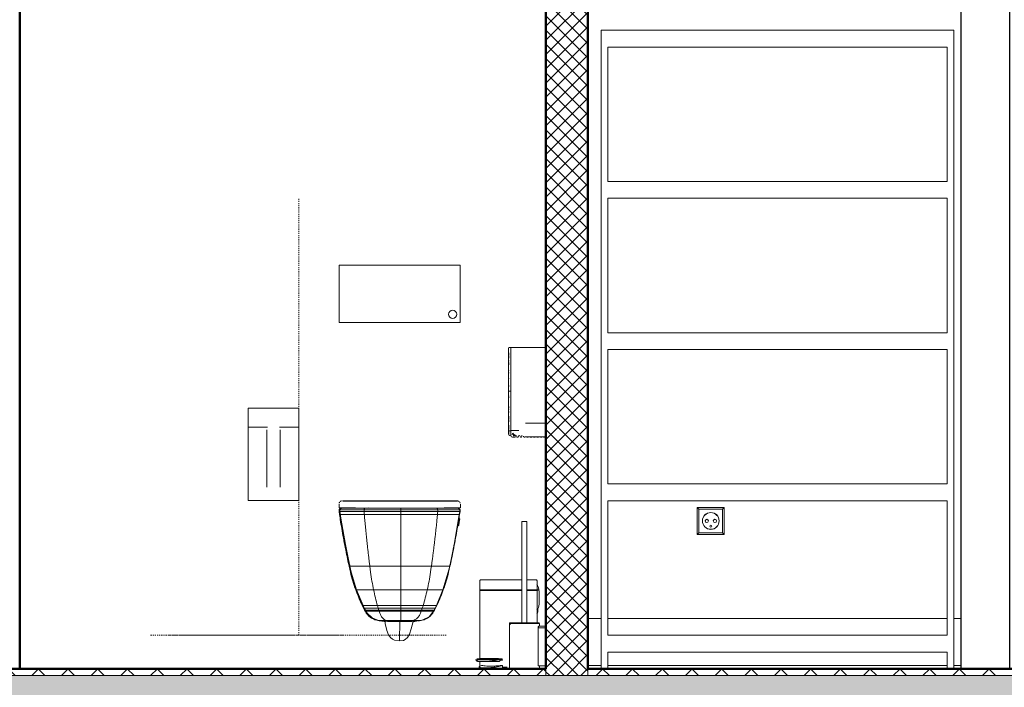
# Model space of a CAD drawing. Header units: millimetres. Extents: x -37728 to 44100, y 631619 to 691915.
# Tile 172 of 256: x -32057 to -29127, y 685073 to 687059. Entities that reach past the tile are written whole.
import ezdxf

# ---------------------------------------------------------------- set-up
doc = ezdxf.new("R2010")
doc.units = ezdxf.units.MM
doc.linetypes.add('Kreska', pattern=[0.635, 0.3175, -0.3175])
doc.layers.add('_XREF', color=7, linetype='Continuous')
for name, color, linetype, lineweight in [('A-DOOR', 252, 'Continuous', 5), ('A-DOOR-FRAM', 252, 'Continuous', 25), ('A-FLOR', 252, 'Continuous', 5), ('A-FLOR-MCUT', 252, 'Continuous', 5), ('A-FLOR-PATT', 252, 'Continuous', 5), ('A-WALL', 252, 'Continuous', 35), ('A-WALL-PATT', 252, 'Continuous', 35), ('E-ELEC-FIXT', 252, 'Continuous', 5), ('G-IMPT', 252, 'Continuous', 5), ('I-FURN', 252, 'Continuous', 5), ('P-SANR-FIXT', 252, 'Continuous', 5), ('P-SANR-FIXT-HDLN', 252, 'Kreska', 5)]:
    doc.layers.add(name, color=color, linetype=linetype, lineweight=lineweight)

# ---------------------------------------------------------------- blocks, each defined once
blk = doc.blocks.new('Gniazdko - pojedyncze - Pojedyncza-8825553-Przekrój')
at = {"layer": 'E-ELEC-FIXT', "color": 252}
for p, q in [((65750.53, 48), (65758.53, 48)), ((65750.53, 48), (65751.03, 47.5)), ((65750.53, 40), (65750.53, 48)), ((65758.03, 47.5), (65751.03, 47.5)), ((65751.03, 47.5), (65751.03, 40.5)), ((65758.03, 47.5), (65758.53, 48)), ((65758.03, 40.5), (65758.03, 47.5)), ((65758.53, 48), (65758.53, 40)), ((65750.53, 40), (65751.03, 40.5)), ((65758.53, 40), (65750.53, 40)), ((65751.03, 40.5), (65758.03, 40.5)), ((65758.53, 40), (65758.03, 40.5))]:
    blk.add_line(p, q, dxfattribs=at)
for centre, radius in [((65754.53, 44), 2.5), ((65754.53, 44), 2.48), ((65753.35, 44), 0.5), ((65753.35, 44), 0.473), ((65755.76, 44), 0.5), ((65755.76, 44), 0.473), ((65754.53, 42.47), 0.291)]:
    blk.add_circle(centre, radius, dxfattribs=at)
blk = doc.blocks.new('OHy Oznacznie niepełnosprawnych ___FK_04_0 - OHy Oznacznie niepełnosprawnych ___FK_04_0-8768052-Przekrój')
at = {"layer": 'P-SANR-FIXT-HDLN', "color": 252}
for p, q in [((65904.69, 20), (65904.69, 150)), ((65860.64, 20), (65916.34, 20)), ((65865.9, 20), (65910.53, 20)), ((65869.7, 20), (65875.18, 20)), ((65902.05, 20), (65869.7, 20)), ((65875.18, 20), (65879.98, 20)), ((65876.54, 20), (65907.32, 20)), ((65879.98, 20), (65876.54, 20)), ((65882.76, 20), (65876.62, 20)), ((65944.16, 20), (65902.05, 20)), ((65907.32, 20), (65912.58, 20)), ((65916.34, 20), (65910.53, 20)), ((65912.58, 20), (65917.84, 20)), ((65917.84, 20), (65933.63, 20)), ((65933.6, 20), (65948.72, 20))]:
    blk.add_line(p, q, dxfattribs=at)
blk = doc.blocks.new('OHy Zestaw Ustęp przystosowany ___FK_04_0 - Ustęp-8768058-Przekrój')
at = {"layer": 'P-SANR-FIXT', "color": 252}
for p, q in [((65952.69, 130.06), (65916.69, 130.06)), ((65916.69, 130.06), (65916.69, 129.06)), ((65952.69, 130.06), (65916.69, 130.06)), ((65916.69, 114.06), (65916.69, 129.06)), ((65952.69, 129.06), (65952.69, 130.06)), ((65952.69, 129.06), (65952.69, 114.06)), ((65916.69, 114.06), (65916.69, 113.06)), ((65916.69, 113.06), (65952.69, 113.06)), ((65916.69, 113.06), (65952.69, 113.06)), ((65952.69, 113.06), (65952.69, 114.06)), ((65889.69, 81.91), (65889.69, 87.56)), ((65889.69, 87.56), (65904.69, 87.56)), ((65904.69, 87.56), (65904.69, 81.91)), ((65978.19, 83.06), (65975.19, 83.06)), ((65978.26, 84.06), (65978.19, 84.06)), ((65978.19, 84.06), (65978.19, 81.06)), ((65889.69, 60.06), (65889.69, 81.91)), ((65895.39, 81.91), (65889.69, 81.91)), ((65904.69, 81.91), (65898.98, 81.91)), ((65904.69, 81.91), (65904.69, 60.06)), ((65978.19, 81.06), (65978.19, 78.06)), ((65972.19, 79.06), (65972.13, 79.08)), ((65972.58, 79.06), (65972.19, 79.06)), ((65973.63, 79.06), (65972.98, 79.06)), ((65975.19, 79.06), (65978.19, 79.06)), ((65978.19, 78.06), (65978.26, 78.06)), ((65895.19, 71.68), (65895.19, 66.11)), ((65899.19, 66.11), (65899.19, 71.68)), ((65904.69, 60.06), (65889.69, 60.06)), ((65916.7, 59.02), (65916.7, 57.85)), ((65917.68, 60), (65917.74, 60)), ((65917.86, 60), (65917.86, 59.9)), ((65951.98, 60), (65917.86, 60)), ((65917.86, 59.9), (65951.98, 59.9)), ((65951.98, 59.9), (65951.98, 60)), ((65952.78, 57.85), (65952.78, 59.02)), ((65916.69, 57.3), (65916.93, 57.3)), ((65916.69, 57.3), (65916.69, 56.76)), ((65916.69, 56.76), (65916.93, 56.76)), ((65916.69, 56.76), (65916.83, 55.92)), ((65921.57, 57.85), (65916.7, 57.85)), ((65916.83, 55.92), (65917.06, 55.92)), ((65916.93, 57.3), (65916.93, 56.76)), ((65924.14, 57.3), (65916.93, 57.3)), ((65916.93, 57.3), (65916.93, 56.76)), ((65916.93, 56.76), (65917.06, 55.92)), ((65924.14, 56.76), (65916.93, 56.76)), ((65924.21, 55.92), (65917.06, 55.92)), ((65917.51, 57.81), (65917.27, 57.81)), ((65921.34, 57.94), (65917.51, 57.81)), ((65917.51, 57.81), (65924.47, 57.81)), ((65935.12, 57.3), (65924.14, 57.3)), ((65924.14, 57.3), (65924.14, 56.76)), ((65935.12, 56.76), (65924.14, 56.76)), ((65935.12, 55.92), (65924.21, 55.92)), ((65924.47, 57.81), (65935.12, 57.81)), ((65935.12, 57.81), (65945.69, 57.81)), ((65946.06, 57.3), (65935.12, 57.3)), ((65935.12, 57.3), (65935.12, 56.76)), ((65946.06, 56.76), (65935.12, 56.76)), ((65945.97, 55.92), (65935.12, 55.92)), ((65945.69, 57.81), (65951.66, 57.81)), ((65952.47, 55.92), (65945.97, 55.92)), ((65952.6, 57.3), (65946.06, 57.3)), ((65946.06, 57.3), (65946.06, 56.76)), ((65952.6, 56.76), (65946.06, 56.76)), ((65952.78, 57.85), (65947.97, 57.85)), ((65952.02, 57.81), (65948.24, 57.94)), ((65951.67, 57.81), (65952.02, 57.81)), ((65952.02, 57.81), (65952.1, 57.81)), ((65952.1, 57.81), (65952.02, 57.81)), ((65952.47, 55.92), (65952.6, 56.76)), ((65952.47, 55.92), (65952.55, 55.92)), ((65952.68, 56.76), (65952.55, 55.92)), ((65952.6, 56.76), (65952.6, 57.3)), ((65952.6, 57.3), (65952.68, 57.3)), ((65952.6, 57.3), (65952.6, 56.76)), ((65952.6, 56.76), (65952.68, 56.76)), ((65952.68, 57.3), (65952.68, 56.76)), ((65952.29, 52.63), (65952.46, 53.61)), ((65952.64, 54.6), (65952.35, 54.65)), ((65952.46, 53.61), (65952.64, 54.6)), ((65952.03, 52.67), (65952.29, 52.63)), ((65919.68, 40.56), (65919.92, 40.56)), ((65919.68, 40.56), (65920.09, 38.71)), ((65919.92, 40.56), (65920.33, 38.71)), ((65925.85, 40.56), (65919.92, 40.56)), ((65921.91, 33.47), (65920.33, 38.71)), ((65935.1, 40.56), (65925.85, 40.56)), ((65944.17, 40.56), (65935.1, 40.56)), ((65949.62, 40.56), (65944.17, 40.56)), ((65949.2, 38.71), (65947.62, 33.47)), ((65949.2, 38.71), (65949.62, 40.56)), ((65949.69, 40.56), (65949.28, 38.71)), ((65949.61, 40.56), (65949.69, 40.56)), ((65921.67, 33.47), (65921.91, 33.47)), ((65923.84, 28.82), (65921.91, 33.47)), ((65926.99, 33.47), (65921.91, 33.47)), ((65935.09, 33.47), (65926.99, 33.47)), ((65942.92, 33.47), (65935.09, 33.47)), ((65947.62, 33.47), (65942.92, 33.47)), ((65947.62, 33.47), (65945.7, 28.82)), ((65947.62, 33.47), (65947.7, 33.47)), ((65923.6, 28.82), (65923.84, 28.82)), ((65923.6, 28.82), (65923.97, 28.07)), ((65923.84, 28.82), (65924.21, 28.07)), ((65928.1, 28.82), (65923.84, 28.82)), ((65923.97, 28.07), (65924.21, 28.07)), ((65923.97, 28.07), (65924.28, 27.47)), ((65924.21, 28.07), (65924.51, 27.47)), ((65928.31, 28.07), (65924.21, 28.07)), ((65924.28, 27.47), (65924.52, 27.47)), ((65924.28, 27.47), (65924.49, 27.11)), ((65924.49, 27.11), (65924.73, 27.11)), ((65924.51, 27.47), (65924.72, 27.11)), ((65928.49, 27.47), (65924.51, 27.47)), ((65928.61, 27.11), (65924.72, 27.11)), ((65935.07, 28.82), (65928.1, 28.82)), ((65935.07, 28.07), (65928.31, 28.07)), ((65935.07, 27.47), (65928.49, 27.47)), ((65935.07, 27.11), (65928.61, 27.11)), ((65941.71, 28.82), (65935.07, 28.82)), ((65941.47, 28.07), (65935.07, 28.07)), ((65941.28, 27.47), (65935.07, 27.47)), ((65941.15, 27.11), (65935.07, 27.11)), ((65944.81, 27.11), (65941.15, 27.11)), ((65945.02, 27.47), (65941.28, 27.47)), ((65945.32, 28.07), (65941.47, 28.07)), ((65945.7, 28.82), (65941.71, 28.82)), ((65944.81, 27.11), (65945.02, 27.47)), ((65944.81, 27.11), (65944.89, 27.11)), ((65945.09, 27.47), (65944.89, 27.11)), ((65945.02, 27.47), (65945.32, 28.07)), ((65945.02, 27.47), (65945.09, 27.47)), ((65945.4, 28.07), (65945.09, 27.47)), ((65945.32, 28.07), (65945.7, 28.82)), ((65945.32, 28.07), (65945.4, 28.07)), ((65945.77, 28.82), (65945.4, 28.07)), ((65945.7, 28.82), (65945.77, 28.82)), ((65928.22, 24.39), (65928.46, 24.39)), ((65931.59, 24.06), (65928.46, 24.39)), ((65930.76, 24.39), (65928.46, 24.39)), ((65935.04, 24.39), (65930.76, 24.39)), ((65931.59, 24.06), (65931.43, 24.06)), ((65931.59, 24.06), (65931.43, 24.06)), ((65931.59, 24.06), (65932.58, 24.06)), ((65931.59, 24.06), (65932.58, 24.06)), ((65932.58, 24.06), (65933.76, 24.06)), ((65932.58, 24.06), (65933.76, 24.06)), ((65933.76, 24.06), (65935.02, 24.06)), ((65933.76, 24.06), (65935.02, 24.06)), ((65935.02, 24.06), (65935.98, 24.06)), ((65935.02, 24.06), (65935.98, 24.06)), ((65938.8, 24.39), (65935.04, 24.39)), ((65935.99, 24.06), (65936.82, 24.06)), ((65935.99, 24.06), (65936.82, 24.06)), ((65936.82, 24.06), (65937.95, 24.06)), ((65936.82, 24.06), (65937.7, 24.06)), ((65937.7, 24.06), (65937.95, 24.06)), ((65941.08, 24.39), (65937.95, 24.06)), ((65941.08, 24.39), (65938.8, 24.39)), ((65941.07, 24.39), (65941.15, 24.39))]:
    blk.add_line(p, q, dxfattribs=at)
at = {"layer": 'P-SANR-FIXT', "color": 252, "flags": 128}
for points in [[(65975.19, 83.06), (65973.68, 83.06), (65972.58, 83.06), (65972.19, 83.06)], [(65895.19, 81.06), (65895.19, 80.66), (65895.19, 79.49), (65895.19, 77.75), (65895.19, 75.67), (65895.19, 73.59), (65895.19, 71.79), (65895.19, 71.68)], [(65899.19, 71.68), (65899.19, 73.43), (65899.19, 75.51), (65899.19, 77.59), (65899.19, 79.37), (65899.19, 80.59), (65899.19, 81.06), (65899.19, 81.06)], [(65972.19, 79.06), (65972.59, 79.06), (65973.69, 79.06), (65975.19, 79.06)], [(65895.19, 66.11), (65895.19, 64.74), (65895.19, 64.1), (65895.19, 64.06)], [(65899.19, 64.06), (65899.19, 64.47), (65899.19, 65.65), (65899.19, 66.11)], [(65918.19, 60), (65917.71, 60), (65917.68, 60)], [(65916.93, 57.3), (65917.01, 57.47), (65917.12, 57.6), (65917.42, 57.78), (65917.51, 57.81)], [(65916.93, 56.76), (65917, 56.34), (65917.06, 55.92)], [(65919.92, 40.56), (65918.59, 46.99), (65917.06, 55.92)], [(65924.14, 56.76), (65924.17, 56.34), (65924.21, 55.92)], [(65935.12, 56.76), (65935.12, 56.34), (65935.12, 55.92)], [(65946.06, 56.76), (65946.01, 56.34), (65945.97, 55.92)], [(65949.62, 40.56), (65950.94, 46.99), (65952.47, 55.92)], [(65952.6, 57.3), (65952.52, 57.47), (65952.41, 57.6), (65952.12, 57.78), (65952.02, 57.81)], [(65952.6, 56.76), (65952.53, 56.34), (65952.47, 55.92)], [(65919.92, 40.56), (65920.13, 39.63), (65920.33, 38.71)], [(65925.85, 40.56), (65925.97, 39.63), (65926.09, 38.71)], [(65935.1, 40.56), (65935.1, 39.63), (65935.1, 38.71)], [(65944.17, 40.56), (65944.04, 39.63), (65943.91, 38.71)], [(65949.61, 40.56), (65949.41, 39.63), (65949.2, 38.71)], [(65923.84, 28.82), (65924.03, 28.44), (65924.21, 28.07)], [(65924.21, 28.07), (65924.36, 27.77), (65924.52, 27.47)], [(65924.52, 27.47), (65924.62, 27.29), (65924.73, 27.11)], [(65928.46, 24.39), (65926.53, 25.15), (65925.04, 26.58), (65924.72, 27.11)], [(65928.1, 28.82), (65928.2, 28.44), (65928.31, 28.07)], [(65928.31, 28.07), (65928.4, 27.77), (65928.49, 27.47)], [(65928.49, 27.47), (65928.55, 27.29), (65928.61, 27.11)], [(65935.07, 28.82), (65935.07, 28.44), (65935.07, 28.07)], [(65935.07, 28.07), (65935.07, 27.77), (65935.07, 27.47)], [(65935.07, 27.47), (65935.07, 27.29), (65935.07, 27.11)], [(65944.81, 27.11), (65943.5, 25.5), (65941.67, 24.53), (65941.08, 24.39)], [(65941.28, 27.47), (65941.21, 27.29), (65941.15, 27.11)], [(65941.47, 28.07), (65941.37, 27.77), (65941.28, 27.47)], [(65941.71, 28.82), (65941.59, 28.44), (65941.47, 28.07)], [(65945.02, 27.47), (65944.91, 27.29), (65944.81, 27.11)], [(65945.32, 28.07), (65945.17, 27.77), (65945.02, 27.47)], [(65945.7, 28.82), (65945.51, 28.44), (65945.32, 28.07)], [(65930.37, 24.13), (65930.46, 23.48), (65930.93, 21.39), (65931.45, 20.14), (65932, 19.36), (65932.6, 18.83), (65933.23, 18.5), (65934.63, 18.29), (65934.71, 18.29)], [(65938.71, 24.1), (65938.17, 21.89), (65937.61, 20.34), (65937.01, 19.33)], [(65938.61, 23.61), (65938.75, 24.04), (65938.76, 24.11)], [(65937.01, 19.33), (65936.41, 18.74), (65935.82, 18.42), (65934.71, 18.29)]]:
    blk.add_lwpolyline(points, dxfattribs=at)
at = {"layer": 'P-SANR-FIXT', "color": 252}
for centre, radius, start, end in [((65950.49, 115.47), 1.2, 90, 270), ((65950.49, 115.47), 1.2, 270, 90), ((65937.91, 40.22), 16.16, 273.3439, 275.5641)]:
    blk.add_arc(centre, radius, start, end, dxfattribs=at)
for points in [[(65916.8, 59.45), (65916.78, 59.41), (65916.75, 59.34), (65916.73, 59.27), (65916.72, 59.24)], [(65916.91, 59.63), (65916.89, 59.61), (65916.88, 59.58), (65916.86, 59.56)], [(65917.14, 59.84), (65917.11, 59.82), (65917.09, 59.8), (65917.07, 59.79)], [(65917.46, 59.98), (65917.39, 59.96), (65917.32, 59.94), (65917.25, 59.9)], [(65952.01, 59.98), (65952.05, 59.97), (65952.12, 59.95), (65952.19, 59.92), (65952.22, 59.9)], [(65952.34, 59.84), (65952.36, 59.82), (65952.38, 59.8), (65952.41, 59.79)], [(65952.56, 59.63), (65952.58, 59.61), (65952.6, 59.58), (65952.61, 59.56)], [(65952.68, 59.45), (65952.71, 59.38), (65952.73, 59.31), (65952.75, 59.24)], [(65916.69, 57.3), (65916.8, 57.61), (65917.04, 57.74), (65917.27, 57.81)], [(65917.51, 57.81), (65917.45, 57.79), (65917.32, 57.74), (65917.15, 57.64), (65917.01, 57.49), (65916.96, 57.37), (65916.93, 57.3)], [(65924.47, 57.81), (65924.43, 57.79), (65924.36, 57.74), (65924.26, 57.64), (65924.18, 57.49), (65924.15, 57.37), (65924.14, 57.3)], [(65925.46, 57.87), (65925.13, 57.85), (65924.8, 57.83), (65924.47, 57.81)], [(65935.12, 57.81), (65935.12, 57.79), (65935.12, 57.74), (65935.12, 57.64), (65935.12, 57.49), (65935.12, 57.37), (65935.12, 57.3)], [(65945.69, 57.81), (65945.73, 57.79), (65945.81, 57.74), (65945.92, 57.64), (65946, 57.49), (65946.04, 57.37), (65946.06, 57.3)], [(65952.02, 57.81), (65952.08, 57.79), (65952.21, 57.74), (65952.38, 57.64), (65952.52, 57.49), (65952.58, 57.37), (65952.6, 57.3)], [(65952.1, 57.81), (65952.33, 57.74), (65952.57, 57.61), (65952.68, 57.3)], [(65952.55, 55.92), (65952.45, 55.27), (65952.34, 54.51), (65952.21, 53.69)], [(65920.09, 38.71), (65920.29, 37.81), (65920.76, 36.05), (65921.35, 34.32), (65921.67, 33.47)], [(65920.33, 38.71), (65920.53, 37.81), (65921, 36.05), (65921.59, 34.32), (65921.91, 33.47)], [(65926.09, 38.71), (65926.2, 37.81), (65926.47, 36.05), (65926.8, 34.32), (65926.99, 33.47)], [(65935.1, 38.71), (65935.1, 37.81), (65935.09, 36.05), (65935.09, 34.32), (65935.09, 33.47)], [(65943.91, 38.71), (65943.79, 37.81), (65943.64, 36.93), (65943.48, 36.06)], [(65949.2, 38.71), (65949, 37.81), (65948.54, 36.05), (65947.95, 34.32), (65947.62, 33.47)], [(65949.28, 38.71), (65949.08, 37.81), (65948.61, 36.05), (65948.02, 34.32), (65947.7, 33.47)], [(65943.48, 36.06), (65943.31, 35.18), (65943.12, 34.32), (65942.92, 33.47)], [(65921.67, 33.47), (65921.95, 32.68), (65922.55, 31.11), (65923.23, 29.57), (65923.6, 28.82)], [(65921.91, 33.47), (65922.19, 32.67), (65922.79, 31.11), (65923.48, 29.57), (65923.84, 28.82)], [(65926.99, 33.47), (65927.15, 32.67), (65927.5, 31.1), (65927.89, 29.57), (65928.1, 28.82)], [(65935.09, 33.47), (65935.08, 32.68), (65935.08, 31.11), (65935.08, 29.57), (65935.07, 28.82)], [(65942.92, 33.47), (65942.74, 32.68), (65942.55, 31.89), (65942.35, 31.12)], [(65947.62, 33.47), (65947.34, 32.67), (65946.74, 31.11), (65946.06, 29.57), (65945.7, 28.82)], [(65947.7, 33.47), (65947.42, 32.68), (65946.82, 31.11), (65946.14, 29.57), (65945.77, 28.82)], [(65942.35, 31.12), (65942.15, 30.34), (65941.94, 29.57), (65941.71, 28.82)], [(65924.73, 27.11), (65924.91, 26.75), (65925.37, 26.09), (65926.25, 25.28), (65927.3, 24.69), (65928.07, 24.46), (65928.46, 24.39)], [(65928.61, 27.11), (65928.71, 26.75), (65928.98, 26.09), (65929.49, 25.27), (65930.1, 24.68), (65930.53, 24.46), (65930.76, 24.39)], [(65935.07, 27.11), (65935.06, 26.75), (65935.06, 26.09), (65935.06, 25.28), (65935.05, 24.69), (65935.04, 24.46), (65935.04, 24.39)], [(65941.15, 27.11), (65941.03, 26.75), (65940.89, 26.42), (65940.72, 26.12)], [(65944.81, 27.11), (65944.62, 26.75), (65944.17, 26.09), (65943.28, 25.28), (65942.23, 24.69), (65941.47, 24.46), (65941.07, 24.39)], [(65928.46, 24.39), (65929, 24.28), (65929.53, 24.2), (65930.05, 24.15)], [(65930.76, 24.39), (65931.07, 24.28), (65931.67, 24.12), (65932.27, 24.07), (65932.58, 24.06)], [(65931.09, 24.08), (65931.26, 24.07), (65931.43, 24.07), (65931.59, 24.06)], [(65935.04, 24.39), (65935.04, 24.29), (65935.03, 24.13), (65935.02, 24.07), (65935.02, 24.06)], [(65937.82, 24.15), (65937.49, 24.1), (65937.16, 24.07), (65936.82, 24.06)], [(65938.8, 24.39), (65938.47, 24.29), (65938.14, 24.21), (65937.82, 24.15)], [(65938.34, 24.07), (65938.21, 24.07), (65938.08, 24.07), (65937.94, 24.06)], [(65939.52, 24.73), (65939.28, 24.58), (65939.04, 24.46), (65938.8, 24.39)], [(65940.72, 26.12), (65940.56, 25.82), (65940.19, 25.28), (65939.75, 24.89), (65939.52, 24.73)], [(65941.07, 24.39), (65940.8, 24.34), (65940.53, 24.29), (65940.27, 24.25)], [(65934.71, 18.3), (65934.71, 18.29), (65934.71, 18.29), (65934.71, 18.29)]]:
    blk.add_open_spline(points, degree=3, dxfattribs=at)
for points, knots in [([(65917.27, 57.81), (65917.24, 57.8), (65917.17, 57.78), (65917.08, 57.73), (65916.98, 57.68), (65916.86, 57.59), (65916.76, 57.47), (65916.71, 57.35), (65916.69, 57.3)], [0, 0, 0, 0, 0.142857, 0.285714, 0.428571, 0.571429, 0.857143, 1, 1, 1, 1]), ([(65916.83, 55.92), (65916.92, 55.27), (65917.15, 53.76), (65917.75, 50.2), (65918.67, 45.24), (65919.38, 41.84), (65919.68, 40.56)], [0, 0, 0, 0, 0.166667, 0.333333, 0.666667, 1, 1, 1, 1]), ([(65917.06, 55.92), (65917.11, 55.56), (65917.23, 54.79), (65917.43, 53.52), (65917.61, 52.41), (65917.77, 51.51), (65917.89, 50.83), (65918.01, 50.16), (65918.16, 49.29), (65918.36, 48.24), (65918.55, 47.19), (65918.72, 46.33), (65918.85, 45.65), (65918.98, 44.97), (65919.17, 44.07), (65919.39, 42.95), (65919.66, 41.69), (65919.84, 40.92), (65919.92, 40.56)], [0, 0, 0, 0, 0.083333, 0.166667, 0.25, 0.291667, 0.333333, 0.375, 0.416667, 0.5, 0.583333, 0.625, 0.666667, 0.708333, 0.75, 0.833333, 0.916667, 1, 1, 1, 1]), ([(65924.21, 55.92), (65924.24, 55.56), (65924.31, 54.79), (65924.42, 53.52), (65924.53, 52.41), (65924.62, 51.51), (65924.68, 50.83), (65924.75, 50.16), (65924.84, 49.29), (65924.95, 48.24), (65925.06, 47.19), (65925.16, 46.32), (65925.23, 45.65), (65925.31, 44.97), (65925.42, 44.07), (65925.55, 42.95), (65925.7, 41.69), (65925.8, 40.92), (65925.85, 40.56)], [-1, -1, -1, -1, -0.916667, -0.833333, -0.75, -0.708333, -0.666667, -0.625, -0.583333, -0.5, -0.416667, -0.375, -0.333333, -0.291667, -0.25, -0.166667, -0.083333, 0, 0, 0, 0]), ([(65935.12, 55.92), (65935.12, 55.56), (65935.12, 54.79), (65935.12, 53.52), (65935.12, 52.41), (65935.12, 51.51), (65935.12, 50.83), (65935.11, 50.16), (65935.11, 49.29), (65935.11, 48.24), (65935.11, 47.19), (65935.11, 46.33), (65935.11, 45.65), (65935.11, 44.97), (65935.11, 44.07), (65935.1, 42.95), (65935.1, 41.69), (65935.1, 40.92), (65935.1, 40.56)], [-1, -1, -1, -1, -0.916667, -0.833333, -0.75, -0.708333, -0.666667, -0.625, -0.583333, -0.5, -0.416667, -0.375, -0.333333, -0.291667, -0.25, -0.166667, -0.083333, 0, 0, 0, 0]), ([(65945.97, 55.92), (65945.94, 55.56), (65945.87, 54.79), (65945.74, 53.52), (65945.63, 52.41), (65945.53, 51.51), (65945.45, 50.83), (65945.38, 50.16), (65945.28, 49.29), (65945.16, 48.24), (65945.04, 47.19), (65944.93, 46.33), (65944.85, 45.65), (65944.76, 44.97), (65944.65, 44.07), (65944.51, 42.95), (65944.34, 41.69), (65944.23, 40.92), (65944.17, 40.56)], [-1, -1, -1, -1, -0.916667, -0.833333, -0.75, -0.708333, -0.666667, -0.625, -0.583333, -0.5, -0.416667, -0.375, -0.333333, -0.291667, -0.25, -0.166667, -0.083333, 0, 0, 0, 0]), ([(65952.47, 55.92), (65952.42, 55.56), (65952.3, 54.79), (65952.1, 53.52), (65951.92, 52.41), (65951.76, 51.51), (65951.64, 50.83), (65951.53, 50.16), (65951.37, 49.29), (65951.18, 48.24), (65950.98, 47.19), (65950.81, 46.33), (65950.68, 45.65), (65950.55, 44.97), (65950.37, 44.07), (65950.14, 42.95), (65949.87, 41.69), (65949.7, 40.92), (65949.61, 40.56)], [-1, -1, -1, -1, -0.916667, -0.833333, -0.75, -0.708333, -0.666667, -0.625, -0.583333, -0.5, -0.416667, -0.375, -0.333333, -0.291667, -0.25, -0.166667, -0.083333, 0, 0, 0, 0]), ([(65952.1, 57.81), (65952.13, 57.8), (65952.2, 57.78), (65952.3, 57.73), (65952.39, 57.68), (65952.51, 57.59), (65952.61, 57.47), (65952.66, 57.35), (65952.68, 57.3)], [0, 0, 0, 0, 0.142857, 0.285714, 0.428571, 0.571429, 0.857143, 1, 1, 1, 1]), ([(65952.2, 53.66), (65952.07, 52.85), (65951.62, 50.19), (65950.7, 45.24), (65949.99, 41.84), (65949.69, 40.56)], [0.1684551, 0.1684551, 0.1684551, 0.1684551, 0.3333333, 0.6666667, 1, 1, 1, 1]), ([(65924.49, 27.11), (65924.86, 26.4), (65925.66, 25.48), (65927.06, 24.69), (65927.83, 24.46), (65928.22, 24.39)], [0, 0, 0, 0, 0.5, 0.75, 1, 1, 1, 1]), ([(65944.89, 27.11), (65944.51, 26.4), (65943.71, 25.48), (65942.31, 24.69), (65941.54, 24.46), (65941.15, 24.39)], [0, 0, 0, 0, 0.5, 0.75, 1, 1, 1, 1]), ([(65928.22, 24.39), (65928.73, 24.29), (65929.45, 24.18), (65930.18, 24.11), (65930.38, 24.1)], [0, 0, 0, 0, 0.5, 0.6928095, 0.6928095, 0.6928095, 0.6928095]), ([(65934.73, 22.23), (65934.73, 22.69), (65934.73, 23.26), (65934.73, 23.88), (65934.73, 23.96)], [0.81818182, 0.81818182, 0.81818182, 0.81818182, 0.86363636, 0.8702532, 0.8702532, 0.8702532, 0.8702532]), ([(65939.7, 24.17), (65939.62, 24.16), (65939.37, 24.14), (65939.12, 24.11), (65938.95, 24.1)], [0.4284648, 0.4284648, 0.4284648, 0.4284648, 0.5, 0.6683535, 0.6683535, 0.6683535, 0.6683535]), ([(65934.71, 18.29), (65934.72, 18.29), (65934.72, 18.53), (65934.72, 19.76), (65934.73, 21.31), (65934.73, 22.23)], [0.5598422, 0.5598422, 0.5598422, 0.5598422, 0.6363636, 0.7272727, 0.8181724, 0.8181724, 0.8181724, 0.8181724])]:
    blk.add_open_spline(points, degree=3, knots=knots, dxfattribs=at)
blk = doc.blocks.new('Sanitary_Bathroom-Accessories_Roca_8174060xx-Public-Wall-mounted-industrial - 02 - Matt-8263076-Przekrój')
at = {"layer": 'G-IMPT', "color": 252}
for q in [(65967.23, 105.62), (65978.26, 105.62)]:
    blk.add_line((65967.78, 105.62), q, dxfattribs=at)
at = {"layer": 'G-IMPT', "color": 252, "flags": 128}
for points in [[(65967.13, 92.62), (65967.13, 95.85), (65967.13, 98.88), (65967.13, 101.5), (65967.13, 103.56), (65967.13, 104.93), (65967.13, 105.5), (65967.13, 105.52)], [(65967.13, 105.52), (65967.13, 105.11), (65967.13, 103.9), (65967.13, 101.98), (65967.13, 99.45), (65967.13, 96.5), (65967.13, 93.29), (65967.13, 92.62)], [(65967.13, 92.62), (65967.13, 89.39), (65967.13, 86.37), (65967.13, 83.74), (65967.13, 81.68), (65967.13, 80.32), (65967.13, 79.74), (65967.13, 79.72)], [(65967.13, 89.82), (65967.13, 91.95), (65967.13, 92.62)], [(65967.13, 79.72), (65967.13, 80.13), (65967.13, 81.34), (65967.13, 82.92)]]:
    blk.add_lwpolyline(points, dxfattribs=at)
at = {"layer": 'I-FURN', "color": 252}
for p, q in [((65967.21, 103.35), (65967.21, 104.05)), ((65967.21, 103.35), (65967.21, 103.5)), ((65967.21, 102.47), (65967.21, 103.11)), ((65967.21, 102.47), (65967.21, 103.11)), ((65967.78, 105.37), (65967.78, 99.75)), ((65967.21, 101.58), (65967.21, 101.76)), ((65967.21, 101.58), (65967.21, 101.76)), ((65967.21, 101.11), (65967.21, 101.23)), ((65967.21, 101.11), (65967.21, 101.23)), ((65967.21, 100.67), (65967.21, 100.94)), ((65967.21, 100.67), (65967.21, 100.94)), ((65967.21, 100.41), (65967.21, 100.5)), ((65967.21, 100.41), (65967.21, 100.5)), ((65967.21, 98.8), (65967.21, 98.89)), ((65967.21, 98.8), (65967.21, 98.88)), ((65967.21, 97.98), (65967.21, 98.12)), ((65967.21, 97.98), (65967.21, 98.12)), ((65967.78, 99.43), (65967.78, 92.62)), ((65967.21, 96.25), (65967.21, 96.38)), ((65967.21, 96.25), (65967.21, 96.38)), ((65967.21, 94.28), (65967.21, 94.41)), ((65967.21, 94.28), (65967.21, 94.41)), ((65967.21, 93.98), (65967.21, 94.13)), ((65967.21, 93.98), (65967.21, 94.13)), ((65967.21, 91.09), (65967.21, 91.23)), ((65967.21, 91.09), (65967.21, 91.23)), ((65967.21, 90.66), (65967.21, 90.94)), ((65967.21, 90.66), (65967.21, 90.94)), ((65967.78, 92.62), (65967.78, 90.94)), ((65967.78, 90.92), (65967.78, 89.95)), ((65967.13, 89.63), (65967.13, 82.92)), ((65967.13, 82.92), (65967.13, 89.63)), ((65967.21, 87.95), (65967.21, 88.09)), ((65967.21, 88.09), (65967.21, 87.95)), ((65967.21, 87.89), (65967.21, 88.04)), ((65967.78, 89.1), (65967.78, 88.17)), ((65967.21, 87.71), (65967.21, 87.85)), ((65967.21, 87.85), (65967.21, 87.71)), ((65967.21, 87.65), (65967.21, 87.79)), ((65967.21, 87.18), (65967.21, 87.33)), ((65967.21, 87.33), (65967.21, 87.18)), ((65967.21, 87.12), (65967.21, 87.26)), ((65967.21, 86.29), (65967.21, 86.57)), ((65967.21, 86.57), (65967.21, 86.29)), ((65967.21, 86.26), (65967.21, 86.52)), ((65967.21, 84.84), (65967.21, 85.12)), ((65967.21, 85.12), (65967.21, 84.84)), ((65967.21, 84.75), (65967.21, 85.04)), ((65967.78, 87.45), (65967.78, 85.81)), ((65967.78, 85.79), (65967.78, 84.29)), ((65967.13, 82.92), (65967.13, 82.62)), ((65967.21, 84.4), (65967.21, 84.67)), ((65967.21, 84.67), (65967.21, 84.4)), ((65967.21, 84.3), (65967.21, 84.57)), ((65967.21, 83.5), (65967.21, 84.04)), ((65967.21, 84.04), (65967.21, 83.5)), ((65967.21, 83.47), (65967.21, 83.96)), ((65967.21, 81.89), (65967.21, 82.46)), ((65967.21, 81.89), (65967.21, 82.42)), ((65967.78, 84.28), (65967.78, 83.25)), ((65967.78, 82.9), (65967.78, 82.33)), ((65967.21, 81.18), (65967.21, 81.77)), ((65967.21, 81.2), (65967.21, 81.73)), ((65967.85, 80.81), (65967.21, 80.81)), ((65967.21, 80.81), (65967.21, 79.8)), ((65967.88, 79.3), (65967.71, 79.3)), ((65967.78, 80.89), (65970.21, 80.89)), ((65967.78, 80.76), (65967.78, 80.89)), ((65967.78, 80.82), (65967.78, 80.89)), ((65967.78, 80.82), (65967.78, 80.89)), ((65967.78, 80.89), (65967.78, 80.82)), ((65970.21, 80.89), (65967.85, 80.89)), ((65967.85, 80.89), (65967.85, 79.39)), ((65969.06, 79.14), (65969.06, 78.89)), ((65969.06, 78.89), (65968.35, 78.89)), ((65977.56, 78.89), (65977.56, 79.06)), ((65978.19, 78.89), (65977.56, 78.89))]:
    blk.add_line(p, q, dxfattribs=at)
at = {"layer": 'I-FURN', "color": 252, "flags": 128}
for points in [[(65967.78, 92.62), (65967.64, 92.62), (65967.5, 92.62), (65967.36, 92.62), (65967.23, 92.62)], [(65967.23, 92.62), (65967.36, 92.62), (65967.5, 92.62), (65967.64, 92.62), (65967.78, 92.62)]]:
    blk.add_lwpolyline(points, dxfattribs=at)
at = {"layer": 'I-FURN', "color": 252}
for centre, radius, start, end in [((65967.71, 79.8), 0.5, 180, 270), ((65968.35, 79.39), 0.5, 180, 270), ((65968.6, 79.69), 0.39, 90, 180), ((65968.6, 79.69), 0.12, 0, 180), ((65968.6, 79.69), 0.12, 180, 0), ((65968.6, 79.69), 0.39, 258.5266, 0), ((65969.31, 79.14), 0.25, 0, 180), ((65969.81, 79.14), 0.25, 180, 0), ((65970.31, 79.14), 0.25, 0, 180), ((65970.81, 79.14), 0.25, 180, 0), ((65971.31, 79.14), 0.25, 112.883, 180), ((65971.31, 79.14), 0.25, 0, 19.5234), ((65971.81, 79.14), 0.25, 180, 344.3305), ((65972.81, 79.14), 0.25, 196.8852, 346.7271), ((65973.81, 79.14), 0.25, 205.2906, 334.3146), ((65974.81, 79.14), 0.25, 205.7497, 337.4336), ((65975.81, 79.14), 0.25, 206.43, 333.57), ((65976.81, 79.14), 0.25, 206.43, 333.57)]:
    blk.add_arc(centre, radius, start, end, dxfattribs=at)
for points, knots in [([(65967.78, 105.62), (65967.78, 105.62), (65967.78, 105.61), (65967.78, 105.56), (65967.78, 105.47), (65967.78, 105.39)], [0.5, 0.5, 0.5, 0.5, 0.515625, 0.53125, 0.5625, 0.5625, 0.5625, 0.5625]), ([(65967.78, 89.99), (65967.78, 89.74), (65967.78, 89.46), (65967.78, 89.18), (65967.78, 89.15)], [0.19572889, 0.19572889, 0.19572889, 0.19572889, 0.25, 0.25682156, 0.25682156, 0.25682156, 0.25682156]), ([(65967.78, 88.24), (65967.78, 88), (65967.78, 87.75), (65967.78, 87.49), (65967.78, 87.47)], [0.32371527, 0.32371527, 0.32371527, 0.32371527, 0.375, 0.38027969, 0.38027969, 0.38027969, 0.38027969])]:
    blk.add_open_spline(points, degree=3, knots=knots, dxfattribs=at)
for points in [[(65967.78, 99.74), (65967.78, 99.63), (65967.78, 99.53), (65967.78, 99.42)], [(65967.78, 83.43), (65967.78, 83.28), (65967.78, 83.12), (65967.78, 82.97)], [(65967.78, 82.35), (65967.78, 82.17), (65967.78, 82), (65967.78, 81.84)], [(65967.78, 81.78), (65967.78, 81.61), (65967.78, 81.29), (65967.78, 81.01), (65967.78, 80.89)]]:
    blk.add_open_spline(points, degree=3, dxfattribs=at)
blk = doc.blocks.new('Sanitary_Accessories_HEWI_Toilet-brush-unit - Default Colour - _DC Matt black_-8264211-Przekrój')
at = {"layer": 'G-IMPT', "color": 252}
for p, q in [((65971.11, 53.81), (65971.11, 23.7)), ((65972.61, 23.7), (65972.61, 53.81)), ((65967.41, 23.5), (65967.41, 10)), ((65967.42, 23.7), (65967.42, 23.5)), ((65967.65, 23.5), (65967.66, 23.16)), ((65967.91, 23.5), (65967.9, 23.61)), ((65976.27, 23.5), (65976.27, 23.7)), ((65976.3, 22.72), (65976.3, 23.5)), ((65976.03, 22.57), (65976.03, 22.63)), ((65978.26, 22.72), (65976.14, 22.72)), ((65975.94, 18.62), (65975.96, 19.38)), ((65976.3, 10), (65976.3, 10.87))]:
    blk.add_line(p, q, dxfattribs=at)
at = {"layer": 'I-FURN', "color": 252}
for p, q in [((65972.59, 53.81), (65971.11, 53.81)), ((65967.41, 23.5), (65971.85, 23.5)), ((65971.85, 23.7), (65967.42, 23.7)), ((65967.99, 23.7), (65967.89, 23.7)), ((65967.99, 23.7), (65967.89, 23.7)), ((65976.27, 23.7), (65971.85, 23.7)), ((65971.86, 23.5), (65976.3, 23.5)), ((65975.72, 23.7), (65975.82, 23.7)), ((65975.82, 23.7), (65975.72, 23.7)), ((65978.26, 10.87), (65975.96, 10.87))]:
    blk.add_line(p, q, dxfattribs=at)
at = {"layer": 'I-FURN', "color": 252, "flags": 128}
for points in [[(65975.96, 10.87), (65975.96, 13.71), (65975.95, 16.54), (65975.94, 19.38), (65975.94, 22.22)], [(65978.26, 22.22), (65977.69, 22.22), (65977.11, 22.22), (65976.54, 22.22), (65975.96, 22.22)], [(65975.96, 22.22), (65975.96, 19.38), (65975.96, 16.54), (65975.96, 13.71), (65975.96, 10.87)], [(65975.96, 22.22), (65976.54, 22.22), (65977.11, 22.22), (65977.69, 22.22), (65978.26, 22.22)], [(65976.14, 22.72), (65976.67, 22.72), (65977.2, 22.72), (65977.73, 22.72), (65978.26, 22.72)], [(65978.26, 22.72), (65977.73, 22.72), (65977.2, 22.72), (65976.67, 22.72), (65976.14, 22.72)]]:
    blk.add_lwpolyline(points, dxfattribs=at)
at = {"layer": 'I-FURN', "color": 252}
for points, knots in [([(65975.94, 22.22), (65975.94, 22.25), (65975.94, 22.3), (65975.95, 22.37), (65975.95, 22.43), (65975.97, 22.48), (65975.98, 22.54), (65976.01, 22.61), (65976.06, 22.69), (65976.1, 22.71), (65976.12, 22.72)], [0, 0, 0, 0, 0.125, 0.1875, 0.25, 0.375, 0.4375, 0.5, 0.75, 1, 1, 1, 1]), ([(65976.08, 22.68), (65976.08, 22.67), (65976.07, 22.66), (65976.05, 22.63), (65976.04, 22.61), (65976.03, 22.59), (65976.02, 22.57), (65976.02, 22.55), (65976.01, 22.53), (65976, 22.5), (65975.99, 22.46), (65975.97, 22.4), (65975.97, 22.32), (65975.96, 22.25), (65975.96, 22.22)], [0.25, 0.25, 0.25, 0.25, 0.3125, 0.375, 0.4375, 0.46875, 0.5, 0.53125, 0.5625, 0.625, 0.6875, 0.75, 0.875, 1, 1, 1, 1])]:
    blk.add_open_spline(points, degree=3, knots=knots, dxfattribs=at)
blk = doc.blocks.new('Sanitary_Sanitary-Accessories_HEWI_HEWI-Waste-bin-950-05-30501 - Colour - Matt black-8265551-Przekrój')
at = {"layer": 'G-IMPT', "color": 252}
for p, q in [((65958.61, 36.22), (65958.61, 33.52)), ((65975.61, 33.52), (65975.61, 36.22)), ((65958.61, 33.52), (65958.61, 33.27)), ((65958.61, 33.27), (65958.61, 13.02)), ((65975.61, 33.27), (65975.61, 33.52)), ((65975.61, 23.7), (65975.61, 33.27)), ((65957.44, 12.82), (65957.44, 12.72)), ((65957.49, 12.72), (65957.49, 12.48)), ((65958.18, 12.15), (65964.31, 12.15)), ((65958.49, 12.82), (65958.49, 12.72)), ((65958.61, 12.16), (65958.61, 10.76)), ((65960.19, 13.02), (65958.66, 13.02)), ((65965.05, 13.02), (65964.21, 13.02)), ((65958.39, 10.55), (65958.39, 10.02))]:
    blk.add_line(p, q, dxfattribs=at)
at = {"layer": 'G-IMPT', "color": 252, "flags": 128}
for points in [[(65958.91, 36.52), (65958.8, 36.5), (65958.72, 36.45), (65958.67, 36.4), (65958.62, 36.3), (65958.61, 36.22)], [(65961.84, 36.52), (65959.83, 36.52), (65958.94, 36.52), (65959.29, 36.52), (65960.83, 36.52), (65961.84, 36.52)], [(65971.12, 36.52), (65970.89, 36.52), (65967.82, 36.52), (65964.64, 36.52), (65961.84, 36.52)], [(65972.59, 36.52), (65974.38, 36.52), (65975.28, 36.52), (65974.93, 36.52), (65973.39, 36.52), (65972.59, 36.52)], [(65975.61, 36.22), (65975.59, 36.32), (65975.54, 36.4), (65975.49, 36.45), (65975.4, 36.5), (65975.31, 36.52)], [(65976.1, 33.52), (65976.02, 34.2), (65975.78, 34.79), (65975.58, 35.05)], [(65958.66, 13.02), (65957.81, 13.02), (65957.69, 13.02), (65958.31, 13.02)], [(65964.21, 13.02), (65963, 13.02), (65961.53, 13.02), (65960.19, 13.02)]]:
    blk.add_lwpolyline(points, dxfattribs=at)
at = {"layer": 'I-FURN', "color": 252}
for p, q in [((65958.61, 33.52), (65961.64, 33.52)), ((65958.61, 33.52), (65961.64, 33.52)), ((65958.64, 33.27), (65958.61, 33.27)), ((65958.88, 33.27), (65958.61, 33.27)), ((65959.36, 33.27), (65958.84, 33.27)), ((65960.11, 33.27), (65959.38, 33.27)), ((65961.03, 33.27), (65960.06, 33.27)), ((65961.64, 33.27), (65961.05, 33.27)), ((65971.18, 33.52), (65961.64, 33.52)), ((65971.18, 33.52), (65961.64, 33.52)), ((65961.64, 33.27), (65962.19, 33.27)), ((65963.46, 33.27), (65962.22, 33.27)), ((65963.45, 33.27), (65964.85, 33.27)), ((65966.31, 33.27), (65964.81, 33.27)), ((65966.3, 33.27), (65967.79, 33.27)), ((65968.46, 33.27), (65967.77, 33.27)), ((65968.46, 33.27), (65969.25, 33.27)), ((65969.24, 33.27), (65970.65, 33.27)), ((65970.64, 33.27), (65971.13, 33.27)), ((65975.61, 33.52), (65972.6, 33.52)), ((65975.61, 33.52), (65972.6, 33.52)), ((65972.6, 33.27), (65973.08, 33.27)), ((65973.07, 33.27), (65974.04, 33.27)), ((65974.03, 33.27), (65974.79, 33.27)), ((65974.75, 33.27), (65975.26, 33.27)), ((65975.3, 33.27), (65975.61, 33.27)), ((65976.09, 33.42), (65975.37, 33.42)), ((65975.5, 33.52), (65976.03, 33.52)), ((65975.58, 33.27), (65975.61, 33.27)), ((65976.09, 33.52), (65976.03, 33.52)), ((65976.1, 33.52), (65976.09, 33.52)), ((65976.22, 33.22), (65976.22, 29.22)), ((65975.84, 27.91), (65975.84, 26.92)), ((65958.53, 12.72), (65957.44, 12.72)), ((65958.52, 12.72), (65957.49, 12.72)), ((65957.6, 12.72), (65957.55, 12.72)), ((65957.61, 12.72), (65957.57, 12.72)), ((65958.5, 12.72), (65958.34, 12.72)), ((65958.34, 12.72), (65958.5, 12.72)), ((65958.54, 13.02), (65958.5, 13.02)), ((65958.53, 12.72), (65960.06, 12.72)), ((65958.56, 12.67), (65960.1, 12.67)), ((65959.61, 13.12), (65959.07, 13.12)), ((65959.21, 13.07), (65960.74, 13.07)), ((65959.23, 13.12), (65960.77, 13.12)), ((65964.36, 12.72), (65960.06, 12.72)), ((65960.45, 12.72), (65960.1, 12.72)), ((65964.32, 12.72), (65960.1, 12.72)), ((65960.45, 12.72), (65960.1, 12.72)), ((65960.34, 13.12), (65960.91, 13.12)), ((65960.75, 13.09), (65960.74, 13.07)), ((65963.21, 13.12), (65964.09, 13.12)), ((65963.48, 13.12), (65964.09, 13.12)), ((65963.56, 13.07), (65964.17, 13.07)), ((65963.56, 13.02), (65964.17, 13.02)), ((65964.17, 12.82), (65964.17, 12.72)), ((65964.17, 12.82), (65964.17, 12.72)), ((65964.36, 12.72), (65965.26, 12.72)), ((65964.55, 12.33), (65964.71, 12.62)), ((65964.71, 12.62), (65965.35, 12.62)), ((65964.87, 13.02), (65965.05, 13.02)), ((65965.26, 12.82), (65965.26, 12.72)), ((65965.35, 12.72), (65965.26, 12.72)), ((65965.35, 12.62), (65965.35, 12.72)), ((65958.39, 10.02), (65959.46, 10.02)), ((65959.09, 10.97), (65959.19, 11)), ((65961, 10.32), (65959.46, 10.32)), ((65961, 10.02), (65959.46, 10.02)), ((65961, 10.02), (65965.22, 10.02)), ((65965.32, 11), (65965.22, 10.97)), ((65965.35, 10.02), (65965.22, 10.02)), ((65965.32, 10.52), (65965.32, 11)), ((65965.32, 10.52), (65965.35, 10.52)), ((65965.52, 10.52), (65965.35, 10.52)), ((65965.35, 10.52), (65965.35, 10.02)), ((65965.35, 10.02), (65966.75, 10.02)), ((65965.51, 10.52), (65965.62, 10.52)), ((65966.75, 10.52), (65965.61, 10.52))]:
    blk.add_line(p, q, dxfattribs=at)
at = {"layer": 'I-FURN', "color": 252, "flags": 128}
for points in [[(65975.54, 26.92), (65975.67, 26.92), (65975.84, 26.92)], [(65975.84, 26.92), (65975.67, 26.92), (65975.54, 26.92)], [(65959.23, 13.12), (65959.22, 13.09), (65959.21, 13.07)], [(65963.48, 13.12), (65963.52, 13.09), (65963.56, 13.07)]]:
    blk.add_lwpolyline(points, dxfattribs=at)
at = {"layer": 'I-FURN', "color": 252}
for centre, major_axis, ratio, start_param, end_param in [((65976.09, 33.22), (0, 0.2), 0.642788, 4.712389, 6.283185), ((65975.46, 26.92), (0, 0.5), 0.766044, 3.369569, 4.712389), ((65975.06, 29.22), (0, 1.8), 0.642788, 3.605545, 4.712389), ((65964.31, 12.65), (0, 0.5), 0.642788, 3.191431, 4.014257)]:
    blk.add_ellipse(centre, major_axis=major_axis, ratio=ratio, start_param=start_param, end_param=end_param, dxfattribs=at)
for points, knots in [([(65958.12, 12.16), (65958.02, 12.19), (65957.85, 12.24), (65957.58, 12.35), (65957.46, 12.46), (65957.54, 12.56), (65957.75, 12.62), (65958.09, 12.66), (65958.39, 12.67), (65958.56, 12.67)], [-1, -1, -1, -1, -0.892857, -0.785714, -0.571429, -0.428571, -0.285714, -0.142857, 0, 0, 0, 0]), ([(65958.66, 13.07), (65958.62, 13.07), (65958.53, 13.07), (65958.5, 13.07), (65958.49, 13.07), (65958.49, 13.07)], [-0.8179757, -0.8179757, -0.8179757, -0.8179757, -0.7142857, -0.5714286, -0.5554913, -0.5554913, -0.5554913, -0.5554913]), ([(65958.49, 13.07), (65958.49, 13.07), (65958.52, 13.07), (65958.65, 13.07), (65958.89, 13.07), (65959.09, 13.07), (65959.21, 13.07)], [-0.5554728, -0.5554728, -0.5554728, -0.5554728, -0.4285714, -0.2857143, -0.1428571, 0, 0, 0, 0]), ([(65958.75, 13.12), (65958.72, 13.12), (65958.65, 13.12), (65958.57, 13.12), (65958.56, 13.12), (65958.63, 13.12), (65958.77, 13.12), (65958.98, 13.12), (65959.15, 13.12), (65959.23, 13.12)], [-25.805383, -25.805383, -25.805383, -25.805383, -23.876707, -19.835356, -15.707938, -11.580521, -7.539169, -3.659644, 0, 0, 0, 0]), ([(65960.1, 12.67), (65960.23, 12.67), (65960.5, 12.66), (65961.09, 12.63), (65962.02, 12.55), (65963.01, 12.42), (65963.78, 12.27), (65964.1, 12.19), (65964.25, 12.16)], [-1, -1, -1, -1, -0.892857, -0.785714, -0.571429, -0.285714, -0.142857, 0, 0, 0, 0]), ([(65960.77, 13.12), (65960.85, 13.12), (65961.05, 13.12), (65961.39, 13.12), (65961.77, 13.12), (65962.16, 13.12), (65962.55, 13.12), (65962.91, 13.12), (65963.23, 13.12), (65963.4, 13.12), (65963.48, 13.12)], [-31.415877, -31.415877, -31.415877, -31.415877, -27.756233, -23.876707, -19.835356, -15.707938, -11.580521, -7.539169, -3.659644, 0, 0, 0, 0]), ([(65965.05, 13.02), (65965.08, 13.02), (65965.13, 13.01), (65965.18, 12.98), (65965.21, 12.95), (65965.23, 12.92), (65965.25, 12.87), (65965.26, 12.84), (65965.26, 12.82)], [0, 0, 0, 0, 0.285714, 0.428571, 0.571429, 0.678571, 0.785714, 1, 1, 1, 1]), ([(65959.09, 10.97), (65958.95, 10.92), (65958.71, 10.83), (65958.38, 10.64), (65958.35, 10.46), (65958.7, 10.36), (65959.09, 10.32), (65959.33, 10.32), (65959.46, 10.32)], [0, 0, 0, 0, 0.142857, 0.285714, 0.571429, 0.785714, 0.892857, 1, 1, 1, 1]), ([(65959.19, 11), (65959.36, 10.96), (65959.78, 10.88), (65960.87, 10.78), (65962.31, 10.78), (65963.98, 10.88), (65964.86, 10.96), (65965.32, 11)], [-1, -1, -1, -1, -0.833333, -0.666667, -0.333333, -0.166667, 0, 0, 0, 0]), ([(65961, 10.32), (65961.17, 10.32), (65961.55, 10.33), (65962.19, 10.38), (65962.87, 10.46), (65963.65, 10.58), (65964.34, 10.72), (65964.88, 10.86), (65965.11, 10.93), (65965.22, 10.97)], [0, 0, 0, 0, 0.142857, 0.285714, 0.428571, 0.571429, 0.785714, 0.892857, 1, 1, 1, 1])]:
    blk.add_open_spline(points, degree=3, knots=knots, dxfattribs=at)
for points in [[(65958.19, 12.15), (65958.18, 12.15), (65958.16, 12.15), (65958.14, 12.15), (65958.12, 12.16)], [(65960.74, 13.07), (65960.85, 13.07), (65961.1, 13.07), (65961.53, 13.07), (65961.97, 13.07), (65962.42, 13.07), (65962.85, 13.07), (65963.24, 13.07), (65963.46, 13.07), (65963.56, 13.07)], [(65964.09, 13.12), (65964.1, 13.11), (65964.13, 13.09), (65964.15, 13.07), (65964.17, 13.07)], [(65964.25, 12.16), (65964.26, 12.15), (65964.29, 12.15), (65964.31, 12.15), (65964.32, 12.15)]]:
    blk.add_open_spline(points, degree=3, dxfattribs=at)
blk = doc.blocks.new('Drz Drzwi pełne x1 ___FK_04_1 - Dd - W - DRE zwykłe - 88 x 207_3 _80 x 200_-9031214-Przekrój')
at = {"layer": 'A-DOOR-FRAM', "color": 252}
for p, q in [((66101.76, 213.7), (66101.76, 210)), ((66116.26, 213.7), (66101.76, 213.7)), ((66116.26, 210), (66116.26, 213.7)), ((66101.76, 210), (66116.26, 210)), ((66101.76, 10), (66101.76, 210)), ((66116.26, 10), (66116.26, 210))]:
    blk.add_line(p, q, dxfattribs=at)
blk = doc.blocks.new('MEBLE regal magazyn - MEBLE regal magazyn-9226357-Przekrój')
at = {"layer": 'I-FURN', "color": 252}
for p, q in [((65994.64, 200), (66099.64, 200)), ((65994.64, 200), (65994.64, 10)), ((66099.64, 10), (66099.64, 200)), ((65996.64, 155), (65996.64, 195)), ((65996.64, 195), (66097.64, 195)), ((66097.64, 195), (66097.64, 155)), ((66097.64, 155), (65996.64, 155)), ((65996.64, 110), (65996.64, 150)), ((65996.64, 150), (66097.64, 150)), ((66097.64, 150), (66097.64, 110)), ((66097.64, 110), (65996.64, 110)), ((65996.64, 65), (65996.64, 105)), ((65996.64, 105), (66097.64, 105)), ((66097.64, 105), (66097.64, 65)), ((66097.64, 65), (65996.64, 65)), ((65996.64, 20), (65996.64, 60)), ((65996.64, 60), (66097.64, 60)), ((66097.64, 60), (66097.64, 20)), ((66097.64, 20), (65996.64, 20)), ((65996.64, 10), (65996.64, 15)), ((65996.64, 15), (66097.64, 15)), ((66097.64, 15), (66097.64, 10))]:
    blk.add_line(p, q, dxfattribs=at)
blk = doc.blocks.new('A$C4e31ac75')
at = {"layer": 'A-FLOR-PATT', "lineweight": 5}
h = blk.add_hatch(dxfattribs=at)
h.set_pattern_fill('FP_13', color=256, style=0, pattern_type=2)
h.set_pattern_definition([(45, (-605.9514, 3277.6592), (0.841457, 3.087228), [3.969, -0.79375, 0.16764, -0.62611])])
h.paths.add_polyline_path([(-1075.1, 2975.66), (-309.75, 2975.66), (-309.75, 2982.66), (-1075.1, 2982.66), (-1075.1, 2980.46)])
h = blk.add_hatch(dxfattribs=at)
h.set_pattern_fill('FP_12', color=256, style=0, pattern_type=2)
h.set_pattern_definition([(45, (-605.9514, 3277.659), (-4.41942, 4.41942), []), (135, (-605.9514, 3277.659), (-4.41942, -4.41942), [])])
h.paths.add_polyline_path([(-1070.15, 2982.66), (-634.75, 2982.66), (-634.75, 2984.66), (-1070.15, 2984.66)])
h.paths.add_polyline_path([(-534.21, 2982.66), (-315.75, 2982.66), (-315.75, 2984.66), (-327.14, 2984.66), (-327.14, 2984.51), (-331.69, 2984.56), (-331.71, 2984.66), (-365.69, 2984.66), (-365.69, 2984.51), (-370.24, 2984.51), (-370.27, 2984.66), (-622.25, 2984.66), (-622.25, 2982.66), (-597.78, 2982.66)])
at = {"layer": 'A-WALL-PATT', "lineweight": 5}
h = blk.add_hatch(dxfattribs=at)
h.set_pattern_fill('FP_15', color=256, style=0, pattern_type=2)
h.set_pattern_definition([(45, (-605.9514, 3277.6592), (-2.12132, 2.12132), []), (135, (-605.9514, 3277.6592), (-2.12132, -2.12132), [])])
h.paths.add_polyline_path([(-622.25, 2982.66), (-622.25, 3289.66), (-634.75, 3289.66), (-634.75, 2982.66), (-629.57, 2982.66)])
at = {"layer": 'A-FLOR', "lineweight": 50}
for p, q in [((-634.75, 2984.66), (-1055.15, 2984.66)), ((-370.24, 2984.66), (-622.25, 2984.66))]:
    blk.add_line(p, q, dxfattribs=at)
at = {"layer": 'A-FLOR-MCUT'}
for p, q in [((-315.75, 2982.66), (-1070.15, 2982.66)), ((-634.75, 2982.66), (-634.75, 2984.66)), ((-622.25, 2984.66), (-622.25, 2982.66))]:
    blk.add_line(p, q, dxfattribs=at)
at = {"layer": 'A-WALL', "lineweight": 50}
for p, q in [((-791.33, 2984.66), (-791.33, 3284.66)), ((-634.75, 3284.66), (-634.75, 2984.66)), ((-622.25, 2984.66), (-622.25, 3284.66))]:
    blk.add_line(p, q, dxfattribs=at)
at = {"layer": 'A-WALL', "lineweight": 5}
for p, q in [((-622.25, 2999.66), (-618.37, 2999.66)), ((-616.37, 2999.66), (-515.37, 2999.66)), ((-513.37, 2999.66), (-511.25, 2999.66)), ((-622.25, 2985.66), (-618.37, 2985.66)), ((-616.37, 2985.66), (-515.37, 2985.66)), ((-513.37, 2985.66), (-511.25, 2985.66))]:
    blk.add_line(p, q, dxfattribs=at)
at = {"layer": 'A-DOOR'}
blk.add_blockref('Drz Drzwi pełne x1 ___FK_04_1 - Dd - W - DRE zwykłe - 88 x 207_3 _80 x 200_-9031214-Przekrój', (-66613.01, 2974.66), dxfattribs=at)
at = {"layer": 'E-ELEC-FIXT'}
blk.add_blockref('Gniazdko - pojedyncze - Pojedyncza-8825553-Przekrój', (-66340.25, 2984.66), dxfattribs=at)
at = {"layer": 'I-FURN'}
for name in ['MEBLE regal magazyn - MEBLE regal magazyn-9226357-Przekrój', 'Sanitary_Bathroom-Accessories_Roca_8174060xx-Public-Wall-mounted-industrial - 02 - Matt-8263076-Przekrój', 'Sanitary_Accessories_HEWI_Toilet-brush-unit - Default Colour - _DC Matt black_-8264211-Przekrój', 'Sanitary_Sanitary-Accessories_HEWI_HEWI-Waste-bin-950-05-30501 - Colour - Matt black-8265551-Przekrój']:
    blk.add_blockref(name, (-66613.01, 2974.66), dxfattribs=at)
at = {"layer": 'P-SANR-FIXT'}
for name in ['OHy Oznacznie niepełnosprawnych ___FK_04_0 - OHy Oznacznie niepełnosprawnych ___FK_04_0-8768052-Przekrój', 'OHy Zestaw Ustęp przystosowany ___FK_04_0 - Ustęp-8768058-Przekrój']:
    blk.add_blockref(name, (-66613.01, 2974.66), dxfattribs=at)

msp = doc.modelspace()

# ---------------------------------------------------------------- block references
at = {"layer": '_XREF', "xscale": 10, "yscale": 10, "zscale": 10}
msp.add_blockref('A$C4e31ac75', (-24143.6, 655281.1), dxfattribs=at)

doc.saveas('drawing.dxf')
